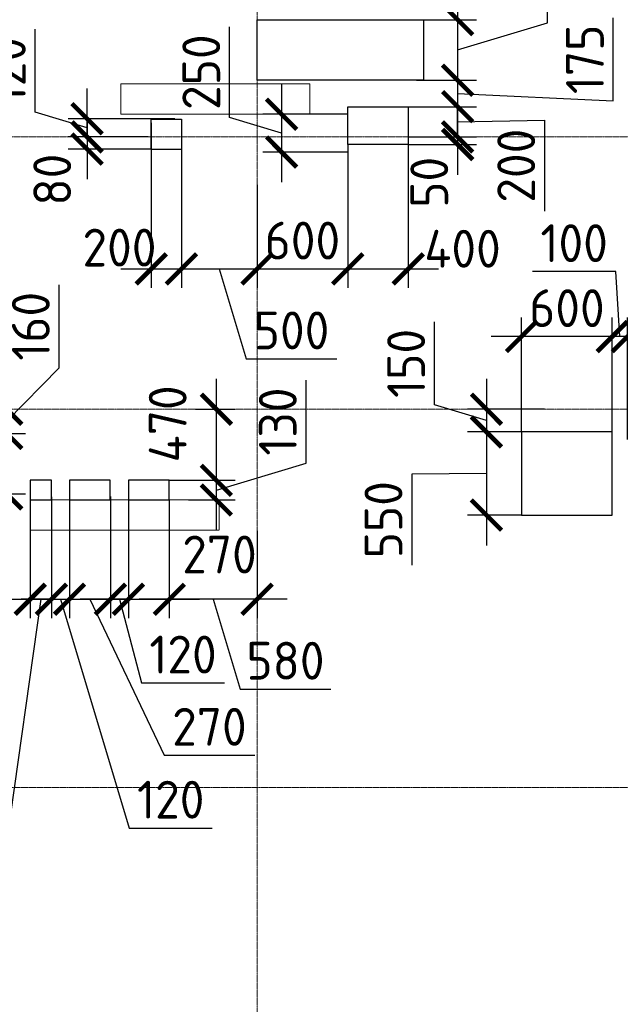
# Model space of a CAD drawing. Header units: millimetres. Extents: x -42044588 to 856694, y -806701 to 941911.
# Tile 144 of 256: x -161140 to -157167, y -278843 to -272334. Entities that reach past the tile are written whole.
import ezdxf

# ---------------------------------------------------------------- set-up
doc = ezdxf.new("R2010")
doc.units = ezdxf.units.MM
for name, pattern in [('______5', [1100, 800, -100, 100, -100]), ('DASHED', [7, 5, -2, 0]), ('осевая', [50.8, 31.75, -6.35, 6.35, -6.35])]:
    doc.linetypes.add(name, pattern=pattern)
doc.layers.add('Колонна_ бетон', color=7, linetype='Continuous', lineweight=50, true_color=0xb4b496)
for name, color, linetype, lineweight in [('Оси', 40, '______5', 18), ('Перекрытие ж_бетон', 1, 'Continuous', 30), ('РАЗМЕРЫ', 1, 'Continuous', 9)]:
    doc.layers.add(name, color=color, linetype=linetype, lineweight=lineweight)
doc.styles.add('GOST-2.304_Type-B', font='GOST_Common.ttf')
doc.dimstyles.new('СПДС', dxfattribs={"dimscale": 100, "dimtxt": 2.5, "dimasz": 2, "dimexe": 1.25, "dimexo": 0, "dimtad": 1, "dimdec": 0, "dimrnd": 5, "dimtxsty": 'GOST-2.304_Type-B', "dimblk": 'ARCHTICK', "dimcen": 2.5, "dimdle": 2, "dimclrd": 1, "dimclre": 1, "dimclrt": 1, "dimadec": 0, "dimazin": 2, "dimtfac": 0.75, "dimtdec": 0, "dimtmove": 1, "dimatfit": 3, "dimfxl": 0, "dimtolj": 1, "dimarcsym": 0})

# ---------------------------------------------------------------- blocks, each defined once
blk = doc.blocks.new('оси блок 2')
at = {"layer": 'Оси', "color": 16, "linetype": 'осевая', "lineweight": 0, "ltscale": 0.25, "transparency": 33554687}
for p, q in [((-48904.7, -322543), (-48904.7, -347914.1)), ((-89822.3, -333501.3), (-37238.5, -333501.3)), ((-89822.3, -335301.3), (-37238.5, -335301.3)), ((-89822.3, -337801.3), (-37238.5, -337801.3))]:
    blk.add_line(p, q, dxfattribs=at)
blk = doc.blocks.new('подложка стн 1-го этажа')
at = {"layer": 'Колонна_ бетон', "color": 252, "linetype": 'DASHED', "lineweight": 0, "ltscale": 0.5, "true_color": 0x939598, "transparency": 33554687}
for p, q in [((43943.8, 19061.8, -200), (43943.8, 19261.8, -200)), ((43943.8, 19261.8, -200), (43943.8, 19261.8, -200)), ((45193.8, 19261.8, -200), (43943.8, 19261.8, -200)), ((45193.8, 19261.8, -200), (45193.8, 19261.8, -200)), ((45193.8, 19261.8, -200), (45193.8, 19061.8, -200)), ((43943.8, 19061.8, -200), (43943.8, 19061.8, -200)), ((45193.8, 19061.8, -200), (43943.8, 19061.8, -200)), ((45193.8, 19061.8, -200), (45193.8, 19061.8, -200)), ((43343.4, 16511.8, -200), (43343.4, 16511.8, -200)), ((44593.4, 16511.8, -200), (43343.4, 16511.8, -200)), ((43343.4, 16511.8, -200), (43343.4, 16311.8, -200)), ((44593.4, 16511.8, -200), (44593.4, 16511.8, -200)), ((44593.4, 16311.8, -200), (44593.4, 16511.8, -200)), ((43343.4, 16311.8, -200), (43343.4, 16311.8, -200)), ((43343.4, 16311.8, -200), (44593.4, 16311.8, -200)), ((44593.4, 16311.8, -200), (44593.4, 16311.8, -200))]:
    blk.add_line(p, q, dxfattribs=at)
blk = doc.blocks.new('_ArchTick')
at = {"color": 0, "linetype": 'ByBlock', "const_width": 0.15}
blk.add_lwpolyline([(-0.5, -0.5), (0.5, 0.5)], dxfattribs=at)
blk = doc.blocks.new('*D3387')
at = {"layer": 'DEFPOINTS', "color": 0, "transparency": 16777216}
for p in [(-160269.7, -273017), (-160069.7, -273033.9), (-160069.7, -273981.9)]:
    blk.add_point(p, dxfattribs=at)
at = {"layer": 'РАЗМЕРЫ', "color": 1, "lineweight": -2, "transparency": 16777216}
for p, q in [((-160269.7, -273017), (-160269.7, -274106.9)), ((-160069.7, -273033.9), (-160069.7, -274106.9)), ((-160469.7, -273981.9), (-159869.7, -273981.9))]:
    blk.add_line(p, q, dxfattribs=at)
at = {"layer": 'РАЗМЕРЫ', "color": 1, "lineweight": -2, "transparency": 16777216, "xscale": 200, "yscale": 200, "zscale": 200, "rotation": 180}
blk.add_blockref('_ArchTick', (-160269.7, -273981.9), dxfattribs=at)
at = {"layer": 'РАЗМЕРЫ', "color": 1, "lineweight": -2, "transparency": 16777216, "xscale": 200, "yscale": 200, "zscale": 200}
blk.add_blockref('_ArchTick', (-160069.7, -273981.9), dxfattribs=at)
at = {"layer": 'РАЗМЕРЫ', "color": 1, "lineweight": 0, "transparency": 16777216, "insert": (-160479.6, -273840.7), "char_height": 250, "attachment_point": 5, "style": 'GOST-2.304_Type-B'}
blk.add_mtext('\\A1;200', dxfattribs=at)
blk = doc.blocks.new('*D3388')
at = {"layer": 'DEFPOINTS', "color": 0, "transparency": 16777216}
for p in [(-160114.1, -272989.1), (-160693.8, -273109.1), (-160289, -273109.1)]:
    blk.add_point(p, dxfattribs=at)
at = {"layer": 'РАЗМЕРЫ', "color": 1, "lineweight": -2, "transparency": 16777216}
for p, q in [((-161037.6, -272946), (-161037.6, -272396)), ((-160693.8, -272989.1), (-160693.8, -272789.1)), ((-160693.8, -273049.1), (-161037.6, -272946)), ((-160114.1, -272989.1), (-160818.8, -272989.1)), ((-160693.8, -272989.1), (-160693.8, -273109.1)), ((-160693.8, -272989.1), (-160693.8, -273109.1)), ((-160289, -273109.1), (-160818.8, -273109.1)), ((-160693.8, -273109.1), (-160693.8, -273309.1))]:
    blk.add_line(p, q, dxfattribs=at)
at = {"layer": 'РАЗМЕРЫ', "color": 1, "lineweight": -2, "transparency": 16777216, "xscale": 200, "yscale": 200, "zscale": 200}
for p, rotation in [((-160693.8, -272989.1), 270), ((-160693.8, -273109.1), 90)]:
    blk.add_blockref('_ArchTick', p, dxfattribs=dict(at, rotation=rotation))
at = {"layer": 'РАЗМЕРЫ', "color": 1, "lineweight": 0, "transparency": 16777216, "insert": (-161225.1, -272671), "char_height": 250, "attachment_point": 5, "rotation": 90, "style": 'GOST-2.304_Type-B'}
blk.add_mtext('\\A1;120', dxfattribs=at)
blk = doc.blocks.new('*D3403')
at = {"layer": 'DEFPOINTS', "color": 0, "transparency": 16777216}
for p in [(-160289, -273109.1), (-160693.8, -273189.1), (-160269.7, -273189.1)]:
    blk.add_point(p, dxfattribs=at)
at = {"layer": 'РАЗМЕРЫ', "color": 1, "lineweight": -2, "transparency": 16777216}
for p, q in [((-160693.8, -273109.1), (-160693.8, -272909.1)), ((-160289, -273109.1), (-160818.8, -273109.1)), ((-160693.8, -273109.1), (-160693.8, -273189.1)), ((-160269.7, -273189.1), (-160818.8, -273189.1)), ((-160693.8, -273189.1), (-160693.8, -273389.1))]:
    blk.add_line(p, q, dxfattribs=at)
at = {"layer": 'РАЗМЕРЫ', "color": 1, "lineweight": -2, "transparency": 16777216, "xscale": 200, "yscale": 200, "zscale": 200}
for p, rotation in [((-160693.8, -273109.1), 270), ((-160693.8, -273189.1), 90)]:
    blk.add_blockref('_ArchTick', p, dxfattribs=dict(at, rotation=rotation))
at = {"layer": 'РАЗМЕРЫ', "color": 1, "lineweight": 0, "transparency": 16777216, "insert": (-160924.6, -273391.6), "char_height": 250, "attachment_point": 5, "rotation": 90, "style": 'GOST-2.304_Type-B'}
blk.add_mtext('\\A1;80', dxfattribs=at)
blk = doc.blocks.new('*D3519')
at = {"layer": 'DEFPOINTS', "color": 0, "transparency": 16777216}
for p in [(-160069.7, -273033.9), (-159569.7, -273659.8), (-159569.7, -273981.9)]:
    blk.add_point(p, dxfattribs=at)
at = {"layer": 'РАЗМЕРЫ', "color": 1, "lineweight": -2, "transparency": 16777216}
for p, q in [((-160069.7, -273033.9), (-160069.7, -274106.9)), ((-159569.7, -273659.8), (-159569.7, -274106.9)), ((-160269.7, -273981.9), (-159369.7, -273981.9)), ((-159819.7, -273981.9), (-159641.6, -274575.7)), ((-159641.6, -274575.7), (-159041.6, -274575.7))]:
    blk.add_line(p, q, dxfattribs=at)
at = {"layer": 'РАЗМЕРЫ', "color": 1, "lineweight": -2, "transparency": 16777216, "xscale": 200, "yscale": 200, "zscale": 200, "rotation": 180}
blk.add_blockref('_ArchTick', (-160069.7, -273981.9), dxfattribs=at)
at = {"layer": 'РАЗМЕРЫ', "color": 1, "lineweight": -2, "transparency": 16777216, "xscale": 200, "yscale": 200, "zscale": 200}
blk.add_blockref('_ArchTick', (-159569.7, -273981.9), dxfattribs=at)
at = {"layer": 'РАЗМЕРЫ', "color": 1, "lineweight": 0, "transparency": 16777216, "insert": (-159341.6, -274388.2), "char_height": 250, "attachment_point": 5, "style": 'GOST-2.304_Type-B'}
blk.add_mtext('\\A1;500', dxfattribs=at)
blk = doc.blocks.new('*D3535')
at = {"layer": 'DEFPOINTS', "color": 0, "transparency": 16777216}
for p in [(-161195, -274909.1), (-161392.4, -275069.1), (-161225.4, -275069.1)]:
    blk.add_point(p, dxfattribs=at)
at = {"layer": 'РАЗМЕРЫ', "color": 1, "lineweight": -2, "transparency": 16777216}
for p, q in [((-160878.6, -274636), (-160878.6, -274086)), ((-161225.4, -274989.1), (-160878.6, -274636)), ((-161225.4, -274709.1), (-161225.4, -275269.1)), ((-161195, -274909.1), (-161350.4, -274909.1)), ((-161392.4, -275069.1), (-161100.4, -275069.1))]:
    blk.add_line(p, q, dxfattribs=at)
at = {"layer": 'РАЗМЕРЫ', "color": 1, "lineweight": -2, "transparency": 16777216, "xscale": 200, "yscale": 200, "zscale": 200}
for p, rotation in [((-161225.4, -274909.1), 90), ((-161225.4, -275069.1), 270)]:
    blk.add_blockref('_ArchTick', p, dxfattribs=dict(at, rotation=rotation))
at = {"layer": 'РАЗМЕРЫ', "color": 1, "lineweight": 0, "transparency": 16777216, "insert": (-161066.1, -274361), "char_height": 250, "attachment_point": 5, "rotation": 90, "style": 'GOST-2.304_Type-B'}
blk.add_mtext('\\A1;160', dxfattribs=at)
blk = doc.blocks.new('*D3449')
at = {"layer": 'DEFPOINTS', "color": 0, "transparency": 16777216}
for p in [(-161392.4, -275069.1), (-161349.5, -275469.1), (-161225.4, -275469.1)]:
    blk.add_point(p, dxfattribs=at)
at = {"layer": 'РАЗМЕРЫ', "color": 1, "lineweight": -2, "transparency": 16777216}
for p, q in [((-161225.4, -274869.1), (-161225.4, -275669.1)), ((-161392.4, -275069.1), (-161100.4, -275069.1)), ((-161349.5, -275469.1), (-161100.4, -275469.1)), ((-161225.4, -276423.8), (-161225.4, -275469.1))]:
    blk.add_line(p, q, dxfattribs=at)
at = {"layer": 'РАЗМЕРЫ', "color": 1, "lineweight": -2, "transparency": 16777216, "xscale": 200, "yscale": 200, "zscale": 200}
for p, rotation in [((-161225.4, -275069.1), 90), ((-161225.4, -275469.1), 270)]:
    blk.add_blockref('_ArchTick', p, dxfattribs=dict(at, rotation=rotation))
at = {"layer": 'РАЗМЕРЫ', "color": 1, "lineweight": 0, "transparency": 16777216, "insert": (-161412.9, -276111.3), "char_height": 250, "attachment_point": 5, "rotation": 90, "style": 'GOST-2.304_Type-B'}
blk.add_mtext('\\A1;400', dxfattribs=at)
blk = doc.blocks.new('*D3468')
at = {"layer": 'DEFPOINTS', "color": 0, "transparency": 16777216}
for p in [(-157120.1, -274428.7), (-157120.1, -275109.1), (-156770.6, -275149.4)]:
    blk.add_point(p, dxfattribs=at)
at = {"layer": 'РАЗМЕРЫ', "color": 1, "lineweight": -2, "transparency": 16777216}
for p, q in [((-156945.3, -274428.7), (-156831.6, -273591.8)), ((-156831.6, -273591.8), (-156231.6, -273591.8)), ((-157120.1, -275109.1), (-157120.1, -274303.7)), ((-156770.6, -275149.4), (-156770.6, -274303.7)), ((-156570.6, -274428.7), (-157320.1, -274428.7))]:
    blk.add_line(p, q, dxfattribs=at)
at = {"layer": 'РАЗМЕРЫ', "color": 1, "lineweight": -2, "transparency": 16777216, "xscale": 200, "yscale": 200, "zscale": 200, "rotation": 180}
blk.add_blockref('_ArchTick', (-157120.1, -274428.7), dxfattribs=at)
at = {"layer": 'РАЗМЕРЫ', "color": 1, "lineweight": -2, "transparency": 16777216, "xscale": 200, "yscale": 200, "zscale": 200}
blk.add_blockref('_ArchTick', (-156770.6, -274428.7), dxfattribs=at)
at = {"layer": 'РАЗМЕРЫ', "color": 1, "lineweight": 0, "transparency": 16777216, "insert": (-156531.6, -273404.3), "char_height": 250, "attachment_point": 5, "style": 'GOST-2.304_Type-B'}
blk.add_mtext('\\A1;350', dxfattribs=at)
blk = doc.blocks.new('*D3469')
at = {"layer": 'DEFPOINTS', "color": 0, "transparency": 16777216}
for p in [(-157219.9, -274428.7), (-157219.9, -275059.2), (-157120.1, -275109.1)]:
    blk.add_point(p, dxfattribs=at)
at = {"layer": 'РАЗМЕРЫ', "color": 1, "lineweight": -2, "transparency": 16777216}
for p, q in [((-157197, -273998.9), (-157747, -273998.9)), ((-157170, -274428.7), (-157197, -273998.9)), ((-157219.9, -275059.2), (-157219.9, -274303.7)), ((-157120.1, -275109.1), (-157120.1, -274303.7)), ((-157219.9, -274428.7), (-157419.9, -274428.7)), ((-157120.1, -274428.7), (-157219.9, -274428.7)), ((-157120.1, -274428.7), (-157219.9, -274428.7)), ((-157120.1, -274428.7), (-156920.1, -274428.7))]:
    blk.add_line(p, q, dxfattribs=at)
at = {"layer": 'РАЗМЕРЫ', "color": 1, "lineweight": -2, "transparency": 16777216, "xscale": 200, "yscale": 200, "zscale": 200}
blk.add_blockref('_ArchTick', (-157219.9, -274428.7), dxfattribs=at)
at = {"layer": 'РАЗМЕРЫ', "color": 1, "lineweight": -2, "transparency": 16777216, "xscale": 200, "yscale": 200, "zscale": 200, "rotation": 180}
blk.add_blockref('_ArchTick', (-157120.1, -274428.7), dxfattribs=at)
at = {"layer": 'РАЗМЕРЫ', "color": 1, "lineweight": 0, "transparency": 16777216, "insert": (-157472, -273811.4), "char_height": 250, "attachment_point": 5, "style": 'GOST-2.304_Type-B'}
blk.add_mtext('\\A1;100', dxfattribs=at)
blk = doc.blocks.new('*D3470')
at = {"layer": 'DEFPOINTS', "color": 0, "transparency": 16777216}
for p in [(-157819.9, -274428.7), (-157819.9, -275059.2), (-157219.9, -275059.2)]:
    blk.add_point(p, dxfattribs=at)
at = {"layer": 'РАЗМЕРЫ', "color": 1, "lineweight": -2, "transparency": 16777216}
for p, q in [((-157819.9, -275059.2), (-157819.9, -274303.7)), ((-157219.9, -275059.2), (-157219.9, -274303.7)), ((-157019.9, -274428.7), (-158019.9, -274428.7))]:
    blk.add_line(p, q, dxfattribs=at)
at = {"layer": 'РАЗМЕРЫ', "color": 1, "lineweight": -2, "transparency": 16777216, "xscale": 200, "yscale": 200, "zscale": 200, "rotation": 180}
blk.add_blockref('_ArchTick', (-157819.9, -274428.7), dxfattribs=at)
at = {"layer": 'РАЗМЕРЫ', "color": 1, "lineweight": -2, "transparency": 16777216, "xscale": 200, "yscale": 200, "zscale": 200}
blk.add_blockref('_ArchTick', (-157219.9, -274428.7), dxfattribs=at)
at = {"layer": 'РАЗМЕРЫ', "color": 1, "lineweight": 0, "transparency": 16777216, "insert": (-157519.9, -274241.2), "char_height": 250, "attachment_point": 5, "style": 'GOST-2.304_Type-B'}
blk.add_mtext('\\A1;600', dxfattribs=at)
blk = doc.blocks.new('*D3539')
at = {"layer": 'DEFPOINTS', "color": 0, "transparency": 16777216}
for p in [(-157667.7, -274909.1), (-158052.3, -275059.2), (-157667.7, -275059.2)]:
    blk.add_point(p, dxfattribs=at)
at = {"layer": 'РАЗМЕРЫ', "color": 1, "lineweight": -2, "transparency": 16777216}
for p, q in [((-158396, -274881.1), (-158396, -274331.1)), ((-158052.3, -274709.1), (-158052.3, -275259.2)), ((-158052.3, -274984.2), (-158396, -274881.1)), ((-157667.7, -274909.1), (-158177.3, -274909.1)), ((-157667.7, -275059.2), (-158177.3, -275059.2))]:
    blk.add_line(p, q, dxfattribs=at)
at = {"layer": 'РАЗМЕРЫ', "color": 1, "lineweight": -2, "transparency": 16777216, "xscale": 200, "yscale": 200, "zscale": 200}
for p, rotation in [((-158052.3, -274909.1), 90), ((-158052.3, -275059.2), 270)]:
    blk.add_blockref('_ArchTick', p, dxfattribs=dict(at, rotation=rotation))
at = {"layer": 'РАЗМЕРЫ', "color": 1, "lineweight": 0, "transparency": 16777216, "insert": (-158583.5, -274606.1), "char_height": 250, "attachment_point": 5, "rotation": 90, "style": 'GOST-2.304_Type-B'}
blk.add_mtext('\\A1;150', dxfattribs=at)
blk = doc.blocks.new('*D3471')
at = {"layer": 'DEFPOINTS', "color": 0, "transparency": 16777216}
for p in [(-157819.9, -275059.2), (-158052.3, -275609.2), (-157819.9, -275609.2)]:
    blk.add_point(p, dxfattribs=at)
at = {"layer": 'РАЗМЕРЫ', "color": 1, "lineweight": -2, "transparency": 16777216}
for p, q in [((-158052.3, -274859.2), (-158052.3, -275809.2)), ((-157819.9, -275059.2), (-158177.3, -275059.2)), ((-158052.3, -275334.2), (-158545.8, -275339.5)), ((-158545.8, -275339.5), (-158545.8, -275939.5)), ((-157819.9, -275609.2), (-158177.3, -275609.2))]:
    blk.add_line(p, q, dxfattribs=at)
at = {"layer": 'РАЗМЕРЫ', "color": 1, "lineweight": -2, "transparency": 16777216, "xscale": 200, "yscale": 200, "zscale": 200}
for p, rotation in [((-158052.3, -275059.2), 90), ((-158052.3, -275609.2), 270)]:
    blk.add_blockref('_ArchTick', p, dxfattribs=dict(at, rotation=rotation))
at = {"layer": 'РАЗМЕРЫ', "color": 1, "lineweight": 0, "transparency": 16777216, "insert": (-158733.3, -275639.5), "char_height": 250, "attachment_point": 5, "rotation": 90, "style": 'GOST-2.304_Type-B'}
blk.add_mtext('\\A1;550', dxfattribs=at)
blk = doc.blocks.new('*D3484')
at = {"layer": 'DEFPOINTS', "color": 0, "transparency": 16777216}
for p in [(-158469.5, -272334.1), (-158514.3, -272734.1), (-158242.8, -272734.1)]:
    blk.add_point(p, dxfattribs=at)
at = {"layer": 'РАЗМЕРЫ', "color": 1, "lineweight": -2, "transparency": 16777216}
for p, q in [((-157649.1, -272356), (-157649.1, -271731)), ((-158242.8, -272134.1), (-158242.8, -272934.1)), ((-158469.5, -272334.1), (-158117.8, -272334.1)), ((-158242.8, -272534.1), (-157649.1, -272356)), ((-158514.3, -272734.1), (-158117.8, -272734.1))]:
    blk.add_line(p, q, dxfattribs=at)
at = {"layer": 'РАЗМЕРЫ', "color": 1, "lineweight": -2, "transparency": 16777216, "xscale": 200, "yscale": 200, "zscale": 200}
for p, rotation in [((-158242.8, -272334.1), 90), ((-158242.8, -272734.1), 270)]:
    blk.add_blockref('_ArchTick', p, dxfattribs=dict(at, rotation=rotation))
at = {"layer": 'РАЗМЕРЫ', "color": 1, "lineweight": 0, "transparency": 16777216, "insert": (-157836.6, -272043.5), "char_height": 250, "attachment_point": 5, "rotation": 90, "style": 'GOST-2.304_Type-B'}
blk.add_mtext('\\A1;400', dxfattribs=at)
blk = doc.blocks.new('*D3485')
at = {"layer": 'DEFPOINTS', "color": 0, "transparency": 16777216}
for p in [(-158371.4, -272734.1), (-158569.3, -272909.1), (-158242.8, -272909.1)]:
    blk.add_point(p, dxfattribs=at)
at = {"layer": 'РАЗМЕРЫ', "color": 1, "lineweight": -2, "transparency": 16777216}
for p, q in [((-157213.1, -272871.6), (-157213.1, -272321.6)), ((-158242.8, -272534.1), (-158242.8, -273109.1)), ((-158371.4, -272734.1), (-158117.8, -272734.1)), ((-158242.8, -272821.6), (-157213.1, -272871.6)), ((-158569.3, -272909.1), (-158117.8, -272909.1))]:
    blk.add_line(p, q, dxfattribs=at)
at = {"layer": 'РАЗМЕРЫ', "color": 1, "lineweight": -2, "transparency": 16777216, "xscale": 200, "yscale": 200, "zscale": 200}
for p, rotation in [((-158242.8, -272734.1), 90), ((-158242.8, -272909.1), 270)]:
    blk.add_blockref('_ArchTick', p, dxfattribs=dict(at, rotation=rotation))
at = {"layer": 'РАЗМЕРЫ', "color": 1, "lineweight": 0, "transparency": 16777216, "insert": (-157400.6, -272596.6), "char_height": 250, "attachment_point": 5, "rotation": 90, "style": 'GOST-2.304_Type-B'}
blk.add_mtext('\\A1;175', dxfattribs=at)
blk = doc.blocks.new('*D3493')
at = {"layer": 'DEFPOINTS', "color": 0, "transparency": 16777216}
for p in [(-158569.3, -272909.1), (-158569.5, -273109.1), (-158242.8, -273109.1)]:
    blk.add_point(p, dxfattribs=at)
at = {"layer": 'РАЗМЕРЫ', "color": 1, "lineweight": -2, "transparency": 16777216}
for p, q in [((-158242.8, -272709.1), (-158242.8, -273309.1)), ((-158569.3, -272909.1), (-158117.8, -272909.1)), ((-158242.8, -273009.1), (-157667.9, -272999.3)), ((-157667.9, -272999.3), (-157667.9, -273599.3)), ((-158569.5, -273109.1), (-158117.8, -273109.1))]:
    blk.add_line(p, q, dxfattribs=at)
at = {"layer": 'РАЗМЕРЫ', "color": 1, "lineweight": -2, "transparency": 16777216, "xscale": 200, "yscale": 200, "zscale": 200}
for p, rotation in [((-158242.8, -272909.1), 90), ((-158242.8, -273109.1), 270)]:
    blk.add_blockref('_ArchTick', p, dxfattribs=dict(at, rotation=rotation))
at = {"layer": 'РАЗМЕРЫ', "color": 1, "lineweight": 0, "transparency": 16777216, "insert": (-157855.4, -273299.3), "char_height": 250, "attachment_point": 5, "rotation": 90, "style": 'GOST-2.304_Type-B'}
blk.add_mtext('\\A1;200', dxfattribs=at)
blk = doc.blocks.new('*D3494')
at = {"layer": 'DEFPOINTS', "color": 0, "transparency": 16777216}
for p in [(-158569.5, -273109.1), (-158569.3, -273159.1), (-158242.8, -273159.1)]:
    blk.add_point(p, dxfattribs=at)
at = {"layer": 'РАЗМЕРЫ', "color": 1, "lineweight": -2, "transparency": 16777216}
for p, q in [((-158242.8, -273109.1), (-158242.8, -272909.1)), ((-158569.5, -273109.1), (-158117.8, -273109.1)), ((-158242.8, -273109.1), (-158242.8, -273159.1)), ((-158569.3, -273159.1), (-158117.8, -273159.1)), ((-158242.8, -273159.1), (-158242.8, -273359.1))]:
    blk.add_line(p, q, dxfattribs=at)
at = {"layer": 'РАЗМЕРЫ', "color": 1, "lineweight": -2, "transparency": 16777216, "xscale": 200, "yscale": 200, "zscale": 200}
for p, rotation in [((-158242.8, -273109.1), 270), ((-158242.8, -273159.1), 90)]:
    blk.add_blockref('_ArchTick', p, dxfattribs=dict(at, rotation=rotation))
at = {"layer": 'РАЗМЕРЫ', "color": 1, "lineweight": 0, "transparency": 16777216, "insert": (-158430.3, -273409.1), "char_height": 250, "attachment_point": 5, "rotation": 90, "style": 'GOST-2.304_Type-B'}
blk.add_mtext('\\A1;50', dxfattribs=at)
blk = doc.blocks.new('*D3548')
at = {"layer": 'DEFPOINTS', "color": 0, "transparency": 16777216}
for p in [(-158969.3, -273159.1), (-159569.7, -273426.3), (-158969.3, -273981.9)]:
    blk.add_point(p, dxfattribs=at)
at = {"layer": 'РАЗМЕРЫ', "color": 1, "lineweight": -2, "transparency": 16777216}
for p, q in [((-158969.3, -273159.1), (-158969.3, -274106.9)), ((-159569.7, -273426.3), (-159569.7, -274106.9)), ((-159769.7, -273981.9), (-158769.3, -273981.9))]:
    blk.add_line(p, q, dxfattribs=at)
at = {"layer": 'РАЗМЕРЫ', "color": 1, "lineweight": -2, "transparency": 16777216, "xscale": 200, "yscale": 200, "zscale": 200, "rotation": 180}
blk.add_blockref('_ArchTick', (-159569.7, -273981.9), dxfattribs=at)
at = {"layer": 'РАЗМЕРЫ', "color": 1, "lineweight": -2, "transparency": 16777216, "xscale": 200, "yscale": 200, "zscale": 200}
blk.add_blockref('_ArchTick', (-158969.3, -273981.9), dxfattribs=at)
at = {"layer": 'РАЗМЕРЫ', "color": 1, "lineweight": 0, "transparency": 16777216, "insert": (-159269.5, -273794.4), "char_height": 250, "attachment_point": 5, "style": 'GOST-2.304_Type-B'}
blk.add_mtext('\\A1;600', dxfattribs=at)
blk = doc.blocks.new('*D3495')
at = {"layer": 'DEFPOINTS', "color": 0, "transparency": 16777216}
for p in [(-158569.5, -273159.1), (-158969.3, -273317.4), (-158569.5, -273981.9)]:
    blk.add_point(p, dxfattribs=at)
at = {"layer": 'РАЗМЕРЫ', "color": 1, "lineweight": -2, "transparency": 16777216}
for p, q in [((-158569.5, -273159.1), (-158569.5, -274106.9)), ((-158969.3, -273317.4), (-158969.3, -274106.9)), ((-159169.3, -273981.9), (-158369.5, -273981.9))]:
    blk.add_line(p, q, dxfattribs=at)
at = {"layer": 'РАЗМЕРЫ', "color": 1, "lineweight": -2, "transparency": 16777216, "xscale": 200, "yscale": 200, "zscale": 200, "rotation": 180}
blk.add_blockref('_ArchTick', (-158969.3, -273981.9), dxfattribs=at)
at = {"layer": 'РАЗМЕРЫ', "color": 1, "lineweight": -2, "transparency": 16777216, "xscale": 200, "yscale": 200, "zscale": 200}
blk.add_blockref('_ArchTick', (-158569.5, -273981.9), dxfattribs=at)
at = {"layer": 'РАЗМЕРЫ', "color": 1, "lineweight": 0, "transparency": 16777216, "insert": (-158210.3, -273848.2), "char_height": 250, "attachment_point": 5, "style": 'GOST-2.304_Type-B'}
blk.add_mtext('\\A1;400', dxfattribs=at)
blk = doc.blocks.new('*D3522')
at = {"layer": 'DEFPOINTS', "color": 0, "transparency": 16777216}
for p in [(-160150.2, -275379.1, 360), (-159838.7, -275379.1), (-160023.1, -275509.1, 360)]:
    blk.add_point(p, dxfattribs=at)
at = {"layer": 'РАЗМЕРЫ', "color": 1, "lineweight": -2, "transparency": 16777216}
for p, q in [((-159244.9, -275266), (-159244.9, -274716)), ((-159838.7, -275709.1), (-159838.7, -275179.1)), ((-159838.7, -275444.1), (-159244.9, -275266)), ((-160150.2, -275379.1), (-159713.7, -275379.1)), ((-160023.1, -275509.1), (-159713.7, -275509.1))]:
    blk.add_line(p, q, dxfattribs=at)
at = {"layer": 'РАЗМЕРЫ', "color": 1, "lineweight": -2, "transparency": 16777216, "xscale": 200, "yscale": 200, "zscale": 200}
for p, rotation in [((-159838.7, -275379.1), 90), ((-159838.7, -275509.1), 270)]:
    blk.add_blockref('_ArchTick', p, dxfattribs=dict(at, rotation=rotation))
at = {"layer": 'РАЗМЕРЫ', "color": 1, "lineweight": 0, "transparency": 16777216, "insert": (-159432.4, -274991), "char_height": 250, "attachment_point": 5, "rotation": 90, "style": 'GOST-2.304_Type-B'}
blk.add_mtext('\\A1;130', dxfattribs=at)
blk = doc.blocks.new('*D3523')
at = {"layer": 'DEFPOINTS', "color": 0, "transparency": 16777216}
for p in [(-159976.2, -274909.1), (-159838.7, -274909.1), (-160067.2, -275379.1)]:
    blk.add_point(p, dxfattribs=at)
at = {"layer": 'РАЗМЕРЫ', "color": 1, "lineweight": -2, "transparency": 16777216}
for p, q in [((-159838.7, -275579.1), (-159838.7, -274709.1)), ((-159976.2, -274909.1), (-159713.7, -274909.1)), ((-160067.2, -275379.1), (-159713.7, -275379.1))]:
    blk.add_line(p, q, dxfattribs=at)
at = {"layer": 'РАЗМЕРЫ', "color": 1, "lineweight": -2, "transparency": 16777216, "xscale": 200, "yscale": 200, "zscale": 200}
for p, rotation in [((-159838.7, -274909.1), 90), ((-159838.7, -275379.1), 270)]:
    blk.add_blockref('_ArchTick', p, dxfattribs=dict(at, rotation=rotation))
at = {"layer": 'РАЗМЕРЫ', "color": 1, "lineweight": 0, "transparency": 16777216, "insert": (-160160.6, -275006.2), "char_height": 250, "attachment_point": 5, "rotation": 90, "style": 'GOST-2.304_Type-B'}
blk.add_mtext('\\A1;470', dxfattribs=at)
blk = doc.blocks.new('*D3341')
at = {"layer": 'DEFPOINTS', "color": 0, "transparency": 16777216}
for p in [(-158969.3, -272959.1), (-159407.3, -273209.1), (-158969.3, -273209.1)]:
    blk.add_point(p, dxfattribs=at)
at = {"layer": 'РАЗМЕРЫ', "color": 1, "lineweight": -2, "transparency": 16777216}
for p, q in [((-159751, -272981), (-159751, -272381)), ((-159407.3, -272759.1), (-159407.3, -273409.1)), ((-159407.3, -273084.1), (-159751, -272981)), ((-158969.3, -272959.1), (-159532.3, -272959.1)), ((-158969.3, -273209.1), (-159532.3, -273209.1))]:
    blk.add_line(p, q, dxfattribs=at)
at = {"layer": 'РАЗМЕРЫ', "color": 1, "lineweight": -2, "transparency": 16777216, "xscale": 200, "yscale": 200, "zscale": 200}
for p, rotation in [((-159407.3, -272959.1), 90), ((-159407.3, -273209.1), 270)]:
    blk.add_blockref('_ArchTick', p, dxfattribs=dict(at, rotation=rotation))
at = {"layer": 'РАЗМЕРЫ', "color": 1, "lineweight": 0, "transparency": 16777216, "insert": (-159938.5, -272681), "char_height": 250, "attachment_point": 5, "rotation": 90, "style": 'GOST-2.304_Type-B'}
blk.add_mtext('\\A1;250', dxfattribs=at)
blk = doc.blocks.new('блочина')
at = {"layer": 'Перекрытие ж_бетон', "color": 4}
for points in [[(140413, 60454.6), (140413, 60854.6), (141513, 60854.6), (141513, 60454.6)], [(141413.2, 60029.6), (141013.2, 60029.6), (141013.2, 60279.6), (141413.2, 60279.6)], [(142762.6, 57579.6), (142762.6, 58129.6), (142162.6, 58129.6), (142162.6, 57579.6)]]:
    blk.add_lwpolyline(points, close=True, dxfattribs=at)
at = {"layer": 'Перекрытие ж_бетон', "color": 4, "ltscale": 100}
blk.add_lwpolyline([(139912.8, 60197.6), (139912.8, 59997.6), (139712.8, 59997.6), (139712.8, 60197.6)], close=True, dxfattribs=at)
at = {"layer": 'Перекрытие ж_бетон', "color": 4, "elevation": 360}
for points in [[(139052.3, 57809.6), (138912.3, 57809.6), (138912.3, 57679.6), (139052.3, 57679.6)], [(139442.3, 57809.6), (139172.3, 57809.6), (139172.3, 57679.6), (139442.3, 57679.6)], [(139832.3, 57809.6), (139562.3, 57809.6), (139562.3, 57679.6), (139832.3, 57679.6)]]:
    blk.add_lwpolyline(points, close=True, dxfattribs=at)
blk = doc.blocks.new('*D7481')
at = {"layer": 'DEFPOINTS', "color": 0, "transparency": 16777216}
for p in [(-160150, -275509.2, 360), (-159569.5, -275712.5), (-160150, -276165.4)]:
    blk.add_point(p, dxfattribs=at)
at = {"layer": 'РАЗМЕРЫ', "color": 1, "lineweight": -2, "transparency": 16777216}
for p, q in [((-160150, -275509.2), (-160150, -276290.4)), ((-159569.5, -275712.5), (-159569.5, -276290.4)), ((-159369.5, -276165.4), (-160350, -276165.4)), ((-159859.8, -276165.4), (-159681.7, -276759.1)), ((-159681.7, -276759.1), (-159081.7, -276759.1))]:
    blk.add_line(p, q, dxfattribs=at)
at = {"layer": 'РАЗМЕРЫ', "color": 1, "lineweight": -2, "transparency": 16777216, "xscale": 200, "yscale": 200, "zscale": 200, "rotation": 180}
blk.add_blockref('_ArchTick', (-160150, -276165.4), dxfattribs=at)
at = {"layer": 'РАЗМЕРЫ', "color": 1, "lineweight": -2, "transparency": 16777216, "xscale": 200, "yscale": 200, "zscale": 200}
blk.add_blockref('_ArchTick', (-159569.5, -276165.4), dxfattribs=at)
at = {"layer": 'РАЗМЕРЫ', "color": 1, "lineweight": 0, "transparency": 16777216, "insert": (-159381.7, -276571.6), "char_height": 250, "attachment_point": 5, "style": 'GOST-2.304_Type-B'}
blk.add_mtext('\\A1;580', dxfattribs=at)
blk = doc.blocks.new('*D7482')
at = {"layer": 'DEFPOINTS', "color": 0, "transparency": 16777216}
for p in [(-160540, -275509.2, 360), (-160420, -276031.9), (-160540, -276165.4)]:
    blk.add_point(p, dxfattribs=at)
at = {"layer": 'РАЗМЕРЫ', "color": 1, "lineweight": -2, "transparency": 16777216}
for p, q in [((-160540, -275509.2), (-160540, -276290.4)), ((-160420, -276031.9), (-160420, -276290.4)), ((-160540, -276165.4), (-160740, -276165.4)), ((-160420, -276165.4), (-160540, -276165.4)), ((-160420, -276165.4), (-160540, -276165.4)), ((-160480, -276165.4), (-160334.2, -276718.5)), ((-160420, -276165.4), (-160220, -276165.4)), ((-160334.2, -276718.5), (-159784.2, -276718.5))]:
    blk.add_line(p, q, dxfattribs=at)
at = {"layer": 'РАЗМЕРЫ', "color": 1, "lineweight": -2, "transparency": 16777216, "xscale": 200, "yscale": 200, "zscale": 200}
blk.add_blockref('_ArchTick', (-160540, -276165.4), dxfattribs=at)
at = {"layer": 'РАЗМЕРЫ', "color": 1, "lineweight": -2, "transparency": 16777216, "xscale": 200, "yscale": 200, "zscale": 200, "rotation": 180}
blk.add_blockref('_ArchTick', (-160420, -276165.4), dxfattribs=at)
at = {"layer": 'РАЗМЕРЫ', "color": 1, "lineweight": 0, "transparency": 16777216, "insert": (-160059.2, -276531), "char_height": 250, "attachment_point": 5, "style": 'GOST-2.304_Type-B'}
blk.add_mtext('\\A1;120', dxfattribs=at)
blk = doc.blocks.new('*D7483')
at = {"layer": 'DEFPOINTS', "color": 0, "transparency": 16777216}
for p in [(-161070, -275509.2, 360), (-160930, -275488.7), (-160930, -276165.4)]:
    blk.add_point(p, dxfattribs=at)
at = {"layer": 'РАЗМЕРЫ', "color": 1, "lineweight": -2, "transparency": 16777216}
for p, q in [((-161070, -275509.2), (-161070, -276290.4)), ((-160930, -275488.7), (-160930, -276290.4)), ((-161270, -276165.4), (-160730, -276165.4)), ((-161000, -276165.4), (-161226.2, -277774.1)), ((-161226.2, -277774.1), (-161801.2, -277774.1))]:
    blk.add_line(p, q, dxfattribs=at)
at = {"layer": 'РАЗМЕРЫ', "color": 1, "lineweight": -2, "transparency": 16777216, "xscale": 200, "yscale": 200, "zscale": 200, "rotation": 180}
blk.add_blockref('_ArchTick', (-161070, -276165.4), dxfattribs=at)
at = {"layer": 'РАЗМЕРЫ', "color": 1, "lineweight": -2, "transparency": 16777216, "xscale": 200, "yscale": 200, "zscale": 200}
blk.add_blockref('_ArchTick', (-160930, -276165.4), dxfattribs=at)
at = {"layer": 'РАЗМЕРЫ', "color": 1, "lineweight": 0, "transparency": 16777216, "insert": (-161513.7, -277586.6), "char_height": 250, "attachment_point": 5, "style": 'GOST-2.304_Type-B'}
blk.add_mtext('\\A1;140', dxfattribs=at)
blk = doc.blocks.new('*D7484')
at = {"layer": 'DEFPOINTS', "color": 0, "transparency": 16777216}
for p in [(-160930, -275488.7), (-160810, -275509.2), (-160810, -276165.4)]:
    blk.add_point(p, dxfattribs=at)
at = {"layer": 'РАЗМЕРЫ', "color": 1, "lineweight": -2, "transparency": 16777216}
for p, q in [((-160930, -275488.7), (-160930, -276290.4)), ((-160810, -275509.2), (-160810, -276290.4)), ((-160930, -276165.4), (-161130, -276165.4)), ((-160930, -276165.4), (-160810, -276165.4)), ((-160930, -276165.4), (-160810, -276165.4)), ((-160870, -276165.4), (-160415.5, -277677.8)), ((-160810, -276165.4), (-160610, -276165.4)), ((-160415.5, -277677.8), (-159865.5, -277677.8))]:
    blk.add_line(p, q, dxfattribs=at)
at = {"layer": 'РАЗМЕРЫ', "color": 1, "lineweight": -2, "transparency": 16777216, "xscale": 200, "yscale": 200, "zscale": 200}
blk.add_blockref('_ArchTick', (-160930, -276165.4), dxfattribs=at)
at = {"layer": 'РАЗМЕРЫ', "color": 1, "lineweight": -2, "transparency": 16777216, "xscale": 200, "yscale": 200, "zscale": 200, "rotation": 180}
blk.add_blockref('_ArchTick', (-160810, -276165.4), dxfattribs=at)
at = {"layer": 'РАЗМЕРЫ', "color": 1, "lineweight": 0, "transparency": 16777216, "insert": (-160140.5, -277490.3), "char_height": 250, "attachment_point": 5, "style": 'GOST-2.304_Type-B'}
blk.add_mtext('\\A1;120', dxfattribs=at)
blk = doc.blocks.new('*D7485')
at = {"layer": 'DEFPOINTS', "color": 0, "transparency": 16777216}
for p in [(-160810, -275509.2, 360), (-160540, -275487.2, 360), (-160540, -276165.4)]:
    blk.add_point(p, dxfattribs=at)
at = {"layer": 'РАЗМЕРЫ', "color": 1, "lineweight": -2, "transparency": 16777216}
for p, q in [((-160810, -275509.2), (-160810, -276290.4)), ((-160540, -275487.2), (-160540, -276290.4)), ((-161010, -276165.4), (-160340, -276165.4)), ((-160675, -276165.4), (-160184.5, -277196.1)), ((-160184.5, -277196.1), (-159584.5, -277196.1))]:
    blk.add_line(p, q, dxfattribs=at)
at = {"layer": 'РАЗМЕРЫ', "color": 1, "lineweight": -2, "transparency": 16777216, "xscale": 200, "yscale": 200, "zscale": 200, "rotation": 180}
blk.add_blockref('_ArchTick', (-160810, -276165.4), dxfattribs=at)
at = {"layer": 'РАЗМЕРЫ', "color": 1, "lineweight": -2, "transparency": 16777216, "xscale": 200, "yscale": 200, "zscale": 200}
blk.add_blockref('_ArchTick', (-160540, -276165.4), dxfattribs=at)
at = {"layer": 'РАЗМЕРЫ', "color": 1, "lineweight": 0, "transparency": 16777216, "insert": (-159884.5, -277008.6), "char_height": 250, "attachment_point": 5, "style": 'GOST-2.304_Type-B'}
blk.add_mtext('\\A1;270', dxfattribs=at)
blk = doc.blocks.new('*D7486')
at = {"layer": 'DEFPOINTS', "color": 0, "transparency": 16777216}
for p in [(-160420, -275487.2, 360), (-160150, -275509.2), (-160150, -276165.4)]:
    blk.add_point(p, dxfattribs=at)
at = {"layer": 'РАЗМЕРЫ', "color": 1, "lineweight": -2, "transparency": 16777216}
for p, q in [((-160420, -275487.2), (-160420, -276290.4)), ((-160150, -275509.2), (-160150, -276290.4)), ((-160620, -276165.4), (-159950, -276165.4))]:
    blk.add_line(p, q, dxfattribs=at)
at = {"layer": 'РАЗМЕРЫ', "color": 1, "lineweight": -2, "transparency": 16777216, "xscale": 200, "yscale": 200, "zscale": 200, "rotation": 180}
blk.add_blockref('_ArchTick', (-160420, -276165.4), dxfattribs=at)
at = {"layer": 'РАЗМЕРЫ', "color": 1, "lineweight": -2, "transparency": 16777216, "xscale": 200, "yscale": 200, "zscale": 200}
blk.add_blockref('_ArchTick', (-160150, -276165.4), dxfattribs=at)
at = {"layer": 'РАЗМЕРЫ', "color": 1, "lineweight": 0, "transparency": 16777216, "insert": (-159818.1, -275869.6), "char_height": 250, "attachment_point": 5, "style": 'GOST-2.304_Type-B'}
blk.add_mtext('\\A1;270', dxfattribs=at)

msp = doc.modelspace()

# ---------------------------------------------------------------- block references
for name, p in [('подложка стн 1-го этажа', (-204413.612, -292020.941, 560)), ('блочина', (-299982.527, -333188.797))]:
    msp.add_blockref(name, p)
at = {"layer": 'РАЗМЕРЫ'}
msp.add_blockref('оси блок 2', (-110664.971, 60392.176), dxfattribs=at)

# ---------------------------------------------------------------- dimensions: what is measured, and where the dimension line sits
at = {"layer": 'РАЗМЕРЫ', "lineweight": 0}
for base, p1, p2, picture, middle in [((-158242.822, -272734.146, 200), (-158469.485, -272334.146, 200), (-158514.275, -272734.146, 200), '*D3484', (-157836.572, -272293.521, 200)), ((-160693.8, -273109.146, 200), (-160114.107, -272989.146, 200), (-160288.967, -273109.146, 200), '*D3388', (-161225.05, -272883.521, 200)), ((-158052.282, -275059.226, 200), (-157667.679, -274909.146, 200), (-157667.679, -275059.226, 200), '*D3539', (-158583.532, -274818.561, 200)), ((-159838.69, -275379.146, 200), (-160023.133, -275509.146, 560), (-160150.188, -275379.146, 560), '*D3522', (-159432.44, -275203.521, 200))]:
    dim = msp.add_linear_dim(base=base, p1=p1, p2=p2, angle=90, dimstyle='СПДС', override={"dimrnd": 5}, dxfattribs=at)
    dim.commit()
    dim.dimension.update_dxf_attribs({"geometry": picture, "text_midpoint": middle})
for base, p1, p2, angle, picture, middle in [((-158242.822, -272909.146, 200), (-158371.421, -272734.146, 200), (-158569.344, -272909.146, 200), 90, '*D3485', (-157213.129, -272809.103, 200)), ((-158242.822, -273109.146, 200), (-158569.344, -272909.146, 200), (-158569.485, -273109.146, 200), 90, '*D3493', (-157667.879, -273061.764, 200)), ((-160693.8, -273189.146, 200), (-160288.967, -273109.146, 200), (-160269.689, -273189.146, 200), 90, '*D3403', (-160737.07, -273391.59, 200)), ((-158242.822, -273159.146, 200), (-158569.485, -273109.146, 200), (-158569.344, -273159.146, 200), 90, '*D3494', (-158242.822, -273409.146, 200)), ((-161225.43, -275069.146, 200), (-161194.978, -274909.146, 200), (-161392.418, -275069.146, 200), 90, '*D3535', (-160878.632, -274573.481, 200)), ((-159838.69, -274909.146, 200), (-160067.247, -275379.146, 200), (-159976.24, -274909.146, 200), 90, '*D3523', (-159973.115, -275006.236, 200)), ((-161225.43, -275469.146, 200), (-161392.418, -275069.146, 200), (-161349.485, -275469.146, 200), 90, '*D3449', (-161121.833, -276111.302, 200)), ((-158052.282, -275609.226, 200), (-157819.874, -275059.226, 200), (-157819.874, -275609.226, 200), 90, '*D3471', (-158545.799, -275401.983, 200)), ((-160930.046, -276165.38, 360), (-161070.046, -275509.152, 720), (-160930.046, -275488.665, 360), 180, '*D7483', (-161288.743, -277774.085, 360)), ((-160810.046, -276165.38, 360), (-160930.046, -275488.665, 360), (-160810.046, -275509.152, 360), 180, '*D7484', (-160352.958, -277677.754, 360)), ((-160540.046, -276165.38), (-160810.046, -275509.152, 360), (-160540.046, -275487.152, 360), 180, '*D7485', (-160121.972, -277196.099))]:
    dim = msp.add_linear_dim(base=base, p1=p1, p2=p2, angle=angle, dimstyle='СПДС', override={"dimrnd": 5}, dxfattribs=at)
    dim.commit()
    dim.dimension.update_dxf_attribs({"geometry": picture, "text_midpoint": middle, "dimtype": 160})
dim = msp.add_linear_dim(base=(-159407.253, -273209.146, 200), p1=(-158969.344, -272959.146, 200), p2=(-158969.344, -273209.146, 200), angle=90, dimstyle='СПДС', dxfattribs=at)
dim.commit()
dim.dimension.update_dxf_attribs({"geometry": '*D3341', "text_midpoint": (-159938.503, -272918.521, 200)})
for base, p1, p2, picture, middle in [((-160069.689, -273981.917, 200), (-160269.689, -273016.962, 200), (-160069.689, -273033.949, 200), '*D3387', (-160479.623, -274028.25, 200)), ((-158569.485, -273981.917, 200), (-158969.344, -273317.428, 200), (-158569.485, -273159.146, 200), '*D3495', (-158210.316, -274035.722, 200)), ((-157120.077, -274428.719, 200), (-156770.576, -275149.354, 200), (-157120.077, -275109.146, 200), '*D3468', (-156769.096, -273591.839, 200)), ((-157219.874, -274428.719, 200), (-157120.077, -275109.146, 200), (-157219.874, -275059.226, 200), '*D3469', (-157259.492, -273998.931, 200)), ((-157819.874, -274428.719, 200), (-157219.874, -275059.226, 200), (-157819.874, -275059.226, 200), '*D3470', (-157519.874, -274428.719, 200))]:
    dim = msp.add_linear_dim(base=base, p1=p1, p2=p2, dimstyle='СПДС', override={"dimrnd": 5}, dxfattribs=at)
    dim.commit()
    dim.dimension.update_dxf_attribs({"geometry": picture, "text_midpoint": middle, "dimtype": 160})
for base, p1, p2, picture, middle in [((-159569.689, -273981.917, 200), (-160069.689, -273033.949, 200), (-159569.689, -273659.768, 200), '*D3519', (-159579.064, -274388.167, 200)), ((-158969.344, -273981.917, 200), (-159569.689, -273426.259, 200), (-158969.344, -273159.146, 200), '*D3548', (-159269.516, -273794.417, 200)), ((-160150.046, -276165.38), (-159569.547, -275712.5), (-160150.046, -275509.152, 360), '*D7481', (-159619.171, -276571.63))]:
    dim = msp.add_linear_dim(base=base, p1=p1, p2=p2, dimstyle='СПДС', override={"dimrnd": 5}, dxfattribs=at)
    dim.commit()
    dim.dimension.update_dxf_attribs({"geometry": picture, "text_midpoint": middle})
dim = msp.add_linear_dim(base=(-160540.046, -276165.38), p1=(-160420.046, -276031.924), p2=(-160540.046, -275509.152, 360), dimstyle='СПДС', dxfattribs=at)
dim.commit()
dim.dimension.update_dxf_attribs({"geometry": '*D7482', "text_midpoint": (-160271.66, -276718.517), "dimtype": 160})
dim = msp.add_linear_dim(base=(-160150.046, -276165.38), p1=(-160420.046, -275487.152, 360), p2=(-160150.046, -275509.152), angle=180, dimstyle='СПДС', dxfattribs=at)
dim.commit()
dim.dimension.update_dxf_attribs({"geometry": '*D7486', "text_midpoint": (-159818.125, -276057.123), "dimtype": 160})

doc.saveas('drawing.dxf')
